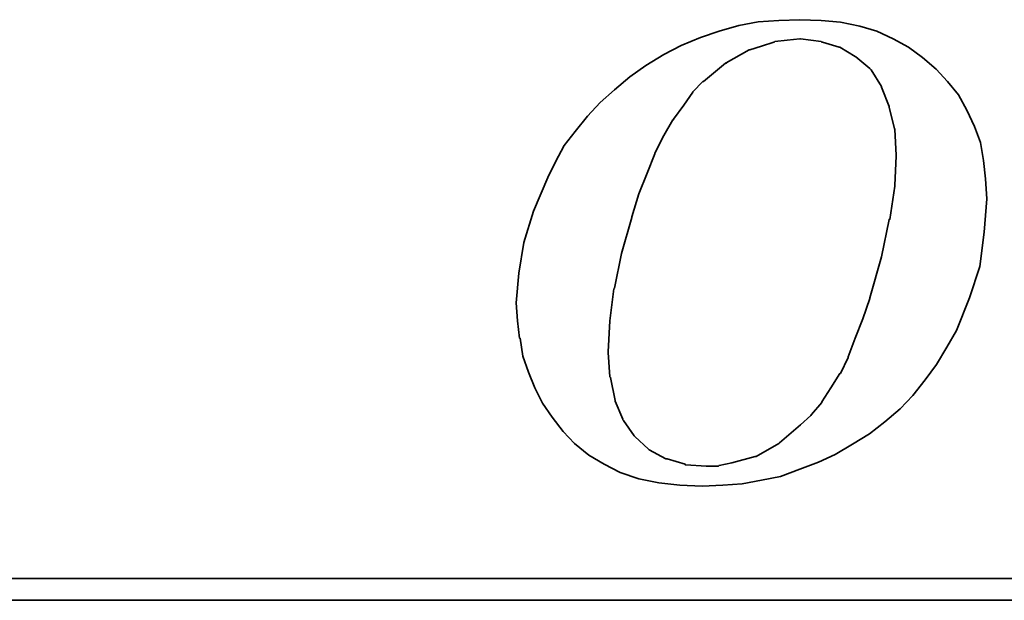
# Model space of a CAD drawing. Extents: x 12 to 241, y 68 to 185.
# Tile 32 of 47: x 199.78 to 203.86, y 124.65 to 127.05. Entities that reach past the tile are written whole.
import ezdxf

# ---------------------------------------------------------------- set-up
doc = ezdxf.new("R2010")
doc.units = 0
doc.header["$MEASUREMENT"] = 0
doc.layers.add('DIM', color=4, linetype='CONTINUOUS')
doc.layers.add('layer 1', color=7, linetype='CONTINUOUS')

# ---------------------------------------------------------------- blocks, each defined once
blk = doc.blocks.new('TBI MOTION logo(完整正式版)')
at = {"layer": 'layer 1', "color": 22, "lineweight": 35}
for points, knots in [([(-11.34375, -6.98375), (-11.34375, -6.98375), (-10.91375, -7.43875), (-10.91375, -7.43875), (-10.91375, -7.43875), (-10.91375, -7.43875), (-10.38625, -7.87125), (-10.38625, -7.87125), (-10.38625, -7.87125), (-10.38625, -7.87125), (-9.81125, -8.20375), (-9.81125, -8.20375), (-9.81125, -8.20375), (-9.81125, -8.20375), (-9.21125, -8.51875), (-9.21125, -8.51875), (-9.21125, -8.51875), (-9.21125, -8.51875), (-8.51625, -8.75875), (-8.51625, -8.75875), (-8.51625, -8.75875), (-8.51625, -8.75875), (-7.77125, -8.90375), (-7.77125, -8.90375), (-7.77125, -8.90375), (-7.77125, -8.90375), (-6.97875, -8.99875), (-6.97875, -8.99875), (-6.97875, -8.99875), (-6.97875, -8.99875), (-6.14125, -9.02375), (-6.14125, -9.02375), (-6.14125, -9.02375), (-6.14125, -9.02375), (-5.37125, -8.99875), (-5.37125, -8.99875), (-5.37125, -8.99875), (-5.37125, -8.99875), (-4.65375, -8.94875), (-4.65375, -8.94875), (-4.65375, -8.94875), (-4.65375, -8.94875), (-3.93375, -8.80625), (-3.93375, -8.80625), (-3.93375, -8.80625), (-3.93375, -8.80625), (-3.21375, -8.66375), (-3.21375, -8.66375), (-3.21375, -8.66375), (-3.21375, -8.66375), (-2.49375, -8.39875), (-2.49375, -8.39875), (-2.49375, -8.39875), (-2.49375, -8.39875), (-1.79875, -8.13375), (-1.79875, -8.13375), (-1.79875, -8.13375), (-1.79875, -8.13375), (-1.17375, -7.84375), (-1.17375, -7.84375), (-1.17375, -7.84375), (-1.17375, -7.84375), (-0.52375, -7.46375), (-0.52375, -7.46375), (-0.52375, -7.46375), (-0.52375, -7.46375), (0.10124, -7.07875), (0.10124, -7.07875), (0.10124, -7.07875), (0.10124, -7.07875), (0.67625, -6.62375), (0.67625, -6.62375), (0.67625, -6.62375), (0.67625, -6.62375), (1.24874, -6.14375), (1.24874, -6.14375), (1.24874, -6.14375), (1.24874, -6.14375), (1.72874, -5.64125), (1.72874, -5.64125), (1.72874, -5.64125), (1.72874, -5.64125), (2.18624, -5.06375), (2.18624, -5.06375), (2.18624, -5.06375), (2.18624, -5.06375), (2.61625, -4.48874), (2.61625, -4.48874), (2.61625, -4.48874), (2.61625, -4.48874), (3.00125, -3.83874), (3.00125, -3.83874), (3.00125, -3.83874), (3.00125, -3.83874), (3.36124, -3.21374), (3.36124, -3.21374), (3.36124, -3.21374), (3.36124, -3.21374), (3.84374, -1.99125), (3.84374, -1.99125), (3.84374, -1.99125), (3.84374, -1.99125), (4.22625, -0.81875), (4.22625, -0.81875), (4.22625, -0.81875), (4.22625, -0.81875), (4.39125, 0.45624), (4.39125, 0.45624), (4.39125, 0.45624), (4.39125, 0.45624), (4.48874, 1.70124), (4.48874, 1.70124), (4.48874, 1.70124), (4.48874, 1.70124), (4.43874, 2.44625), (4.43874, 2.44625), (4.43874, 2.44625), (4.43874, 2.44625), (4.36874, 3.14125), (4.36874, 3.14125), (4.36874, 3.14125), (4.36874, 3.14125), (4.25125, 3.81125), (4.25125, 3.81125), (4.25125, 3.81125), (4.25125, 3.81125), (4.03124, 4.41125), (4.03124, 4.41125), (4.03124, 4.41125), (4.03124, 4.41125), (3.74374, 5.01125), (3.74374, 5.01125), (3.74374, 5.01125), (3.74374, 5.01125), (3.43124, 5.58875), (3.43124, 5.58875), (3.43124, 5.58875), (3.43124, 5.58875), (3.02625, 6.09125), (3.02625, 6.09125), (3.02625, 6.09125), (3.02625, 6.09125), (2.59374, 6.54875), (2.59374, 6.54875), (2.59374, 6.54875), (2.59374, 6.54875), (2.09124, 6.98125), (2.09124, 6.98125), (2.09124, 6.98125), (2.09124, 6.98125), (1.56124, 7.36625), (1.56124, 7.36625), (1.56124, 7.36625), (1.56124, 7.36625), (0.98624, 7.67625), (0.98624, 7.67625), (0.98624, 7.67625), (0.98624, 7.67625), (0.38624, 7.96375), (0.38624, 7.96375), (0.38624, 7.96375), (0.38624, 7.96375), (-0.25875, 8.15625), (-0.25875, 8.15625), (-0.25875, 8.15625), (-0.25875, 8.15625), (-0.98125, 8.30125), (-0.98125, 8.30125), (-0.98125, 8.30125), (-0.98125, 8.30125), (-1.70124, 8.37125), (-1.70124, 8.37125), (-1.70124, 8.37125), (-1.70124, 8.37125), (-2.49375, 8.39624), (-2.49375, 8.39624), (-2.49375, 8.39624), (-2.49375, 8.39624), (-3.28625, 8.37125), (-3.28625, 8.37125), (-3.28625, 8.37125), (-3.28625, 8.37125), (-4.05125, 8.32125), (-4.05125, 8.32125), (-4.05125, 8.32125), (-4.05125, 8.32125), (-4.77375, 8.18125), (-4.77375, 8.18125), (-4.77375, 8.18125), (-4.77375, 8.18125), (-5.51625, 7.96375), (-5.51625, 7.96375), (-5.51625, 7.96375), (-5.51625, 7.96375), (-6.21125, 7.72625), (-6.21125, 7.72625), (-6.21125, 7.72625), (-6.21125, 7.72625), (-6.92875, 7.43625), (-6.92875, 7.43625), (-6.92875, 7.43625), (-6.92875, 7.43625), (-7.57875, 7.10125), (-7.57875, 7.10125), (-7.57875, 7.10125), (-7.57875, 7.10125), (-8.24875, 6.69125), (-8.24875, 6.69125), (-8.24875, 6.69125), (-8.24875, 6.69125), (-8.84875, 6.26125), (-8.84875, 6.26125), (-8.84875, 6.26125), (-8.84875, 6.26125), (-9.42625, 5.78125), (-9.42625, 5.78125), (-9.42625, 5.78125), (-9.42625, 5.78125), (-9.95375, 5.30125), (-9.95375, 5.30125), (-9.95375, 5.30125), (-9.95375, 5.30125), (-10.43375, 4.79624), (-10.43375, 4.79624), (-10.43375, 4.79624), (-10.43375, 4.79624), (-10.88875, 4.22125), (-10.88875, 4.22125), (-10.88875, 4.22125), (-10.88875, 4.22125), (-11.29875, 3.69375), (-11.29875, 3.69375), (-11.29875, 3.69375), (-11.29875, 3.69375), (-11.63375, 3.09125), (-11.63375, 3.09125), (-11.63375, 3.09125), (-11.63375, 3.09125), (-11.91875, 2.49625), (-11.91875, 2.49625), (-11.91875, 2.49625), (-11.91875, 2.49625), (-12.44875, 1.24625), (-12.44875, 1.24625), (-12.44875, 1.24625), (-12.44875, 1.24625), (-12.80875, 0.06874), (-12.80875, 0.06874), (-12.80875, 0.06874), (-12.80875, 0.06874), (-12.99875, -1.07875), (-12.99875, -1.07875), (-12.99875, -1.07875), (-12.99875, -1.07875), (-13.09375, -2.18375), (-13.09375, -2.18375), (-13.09375, -2.18375), (-13.09375, -2.18375), (-13.04875, -2.85375), (-13.04875, -2.85375), (-13.04875, -2.85375), (-13.04875, -2.85375), (-12.97375, -3.50375), (-12.97375, -3.50375), (-12.97375, -3.50375), (-12.97375, -3.50375), (-12.95375, -3.50375), (-12.95375, -3.50375), (-12.95375, -3.50375), (-12.95375, -3.50375), (-12.85375, -4.17375), (-12.85375, -4.17375), (-12.85375, -4.17375), (-12.85375, -4.17375), (-12.63875, -4.77624), (-12.63875, -4.77624), (-12.63875, -4.77624), (-12.63875, -4.77624), (-12.39875, -5.35125), (-12.39875, -5.35125), (-12.39875, -5.35125), (-12.39875, -5.35125), (-12.11375, -5.92875), (-12.11375, -5.92875), (-12.11375, -5.92875), (-12.11375, -5.92875), (-11.75375, -6.45375), (-11.75375, -6.45375), (-11.75375, -6.45375), (-11.75375, -6.45375), (-11.34375, -6.98375), (-11.34375, -6.98375)], [0, 0, 0, 0, 0.01369863, 0.01369863, 0.01369863, 0.01369863, 0.02739726, 0.02739726, 0.02739726, 0.02739726, 0.04109589, 0.04109589, 0.04109589, 0.04109589, 0.05479452, 0.05479452, 0.05479452, 0.05479452, 0.06849315, 0.06849315, 0.06849315, 0.06849315, 0.08219178, 0.08219178, 0.08219178, 0.08219178, 0.09589041, 0.09589041, 0.09589041, 0.09589041, 0.10958904, 0.10958904, 0.10958904, 0.10958904, 0.12328767, 0.12328767, 0.12328767, 0.12328767, 0.1369863, 0.1369863, 0.1369863, 0.1369863, 0.15068493, 0.15068493, 0.15068493, 0.15068493, 0.16438356, 0.16438356, 0.16438356, 0.16438356, 0.17808219, 0.17808219, 0.17808219, 0.17808219, 0.19178082, 0.19178082, 0.19178082, 0.19178082, 0.20547945, 0.20547945, 0.20547945, 0.20547945, 0.21917808, 0.21917808, 0.21917808, 0.21917808, 0.23287671, 0.23287671, 0.23287671, 0.23287671, 0.24657534, 0.24657534, 0.24657534, 0.24657534, 0.26027397, 0.26027397, 0.26027397, 0.26027397, 0.2739726, 0.2739726, 0.2739726, 0.2739726, 0.28767123, 0.28767123, 0.28767123, 0.28767123, 0.30136986, 0.30136986, 0.30136986, 0.30136986, 0.31506849, 0.31506849, 0.31506849, 0.31506849, 0.32876712, 0.32876712, 0.32876712, 0.32876712, 0.34246575, 0.34246575, 0.34246575, 0.34246575, 0.35616438, 0.35616438, 0.35616438, 0.35616438, 0.36986301, 0.36986301, 0.36986301, 0.36986301, 0.38356164, 0.38356164, 0.38356164, 0.38356164, 0.39726027, 0.39726027, 0.39726027, 0.39726027, 0.4109589, 0.4109589, 0.4109589, 0.4109589, 0.42465753, 0.42465753, 0.42465753, 0.42465753, 0.43835616, 0.43835616, 0.43835616, 0.43835616, 0.45205479, 0.45205479, 0.45205479, 0.45205479, 0.46575342, 0.46575342, 0.46575342, 0.46575342, 0.47945205, 0.47945205, 0.47945205, 0.47945205, 0.49315068, 0.49315068, 0.49315068, 0.49315068, 0.50684932, 0.50684932, 0.50684932, 0.50684932, 0.52054795, 0.52054795, 0.52054795, 0.52054795, 0.53424658, 0.53424658, 0.53424658, 0.53424658, 0.54794521, 0.54794521, 0.54794521, 0.54794521, 0.56164384, 0.56164384, 0.56164384, 0.56164384, 0.57534247, 0.57534247, 0.57534247, 0.57534247, 0.5890411, 0.5890411, 0.5890411, 0.5890411, 0.60273973, 0.60273973, 0.60273973, 0.60273973, 0.61643836, 0.61643836, 0.61643836, 0.61643836, 0.63013699, 0.63013699, 0.63013699, 0.63013699, 0.64383562, 0.64383562, 0.64383562, 0.64383562, 0.65753425, 0.65753425, 0.65753425, 0.65753425, 0.67123288, 0.67123288, 0.67123288, 0.67123288, 0.68493151, 0.68493151, 0.68493151, 0.68493151, 0.69863014, 0.69863014, 0.69863014, 0.69863014, 0.71232877, 0.71232877, 0.71232877, 0.71232877, 0.7260274, 0.7260274, 0.7260274, 0.7260274, 0.73972603, 0.73972603, 0.73972603, 0.73972603, 0.75342466, 0.75342466, 0.75342466, 0.75342466, 0.76712329, 0.76712329, 0.76712329, 0.76712329, 0.78082192, 0.78082192, 0.78082192, 0.78082192, 0.79452055, 0.79452055, 0.79452055, 0.79452055, 0.80821918, 0.80821918, 0.80821918, 0.80821918, 0.82191781, 0.82191781, 0.82191781, 0.82191781, 0.83561644, 0.83561644, 0.83561644, 0.83561644, 0.84931507, 0.84931507, 0.84931507, 0.84931507, 0.8630137, 0.8630137, 0.8630137, 0.8630137, 0.87671233, 0.87671233, 0.87671233, 0.87671233, 0.89041096, 0.89041096, 0.89041096, 0.89041096, 0.90410959, 0.90410959, 0.90410959, 0.90410959, 0.91780822, 0.91780822, 0.91780822, 0.91780822, 0.93150685, 0.93150685, 0.93150685, 0.93150685, 0.94520548, 0.94520548, 0.94520548, 0.94520548, 0.95890411, 0.95890411, 0.95890411, 0.95890411, 0.97260274, 0.97260274, 0.97260274, 0.97260274, 0.98630137, 0.98630137, 0.98630137, 0.98630137, 1, 1, 1, 1]), ([(-8.77875, 1.03124), (-8.77875, 1.03124), (-8.51625, 1.89625), (-8.51625, 1.89625), (-8.51625, 1.89625), (-8.51625, 1.89625), (-8.20375, 2.66375), (-8.20375, 2.66375), (-8.20375, 2.66375), (-8.20375, 2.66375), (-7.91625, 3.38125), (-7.91625, 3.38125), (-7.91625, 3.38125), (-7.91625, 3.38125), (-7.91625, 3.40624), (-7.91625, 3.40624), (-7.91625, 3.40624), (-7.91625, 3.40624), (-7.57875, 4.07624), (-7.57875, 4.07624), (-7.57875, 4.07624), (-7.57875, 4.07624), (-7.24375, 4.65125), (-7.24375, 4.65125), (-7.24375, 4.65125), (-7.24375, 4.65125), (-7.21875, 4.65125), (-7.21875, 4.65125), (-7.21875, 4.65125), (-7.21875, 4.65125), (-7.21875, 4.67624), (-7.21875, 4.67624), (-7.21875, 4.67624), (-7.21875, 4.67624), (-6.83625, 5.20375), (-6.83625, 5.20375), (-6.83625, 5.20375), (-6.83625, 5.20375), (-6.49875, 5.68625), (-6.49875, 5.68625), (-6.49875, 5.68625), (-6.49875, 5.68625), (-6.49875, 5.70625), (-6.49875, 5.70625), (-6.49875, 5.70625), (-6.49875, 5.70625), (-6.11625, 6.09125), (-6.11625, 6.09125), (-6.11625, 6.09125), (-6.11625, 6.09125), (-6.09125, 6.09125), (-6.09125, 6.09125), (-6.09125, 6.09125), (-6.09125, 6.09125), (-5.27375, 6.76625), (-5.27375, 6.76625), (-5.27375, 6.76625), (-5.27375, 6.76625), (-5.24875, 6.76625), (-5.24875, 6.76625), (-5.24875, 6.76625), (-5.24875, 6.76625), (-5.24875, 6.78625), (-5.24875, 6.78625), (-5.24875, 6.78625), (-5.24875, 6.78625), (-4.38875, 7.26624), (-4.38875, 7.26624), (-4.38875, 7.26624), (-4.38875, 7.26624), (-4.36125, 7.26624), (-4.36125, 7.26624), (-4.36125, 7.26624), (-4.36125, 7.26624), (-3.93375, 7.41125), (-3.93375, 7.41125), (-3.93375, 7.41125), (-3.93375, 7.41125), (-3.47375, 7.55625), (-3.47375, 7.55625), (-3.47375, 7.55625), (-3.47375, 7.55625), (-3.45375, 7.55625), (-3.45375, 7.55625), (-3.45375, 7.55625), (-3.45375, 7.55625), (-3.42875, 7.58124), (-3.42875, 7.58124), (-3.42875, 7.58124), (-3.42875, 7.58124), (-2.97375, 7.62625), (-2.97375, 7.62625), (-2.97375, 7.62625), (-2.97375, 7.62625), (-2.49375, 7.67625), (-2.49375, 7.67625), (-2.49375, 7.67625), (-2.49375, 7.67625), (-2.46875, 7.67625), (-2.46875, 7.67625), (-2.46875, 7.67625), (-2.46875, 7.67625), (-1.70124, 7.58124), (-1.70124, 7.58124), (-1.70124, 7.58124), (-1.70124, 7.58124), (-1.67875, 7.55625), (-1.67875, 7.55625), (-1.67875, 7.55625), (-1.67875, 7.55625), (-1.65375, 7.55625), (-1.65375, 7.55625), (-1.65375, 7.55625), (-1.65375, 7.55625), (-1.03125, 7.36625), (-1.03125, 7.36625), (-1.03125, 7.36625), (-1.03125, 7.36625), (-1.00625, 7.36625), (-1.00625, 7.36625), (-1.00625, 7.36625), (-1.00625, 7.36625), (-0.43124, 7.02624), (-0.43124, 7.02624), (-0.43124, 7.02624), (-0.43124, 7.02624), (-0.40625, 7.00624), (-0.40625, 7.00624), (-0.40625, 7.00624), (-0.40625, 7.00624), (0.12124, 6.57124), (0.12124, 6.57124), (0.12124, 6.57124), (0.12124, 6.57124), (0.14624, 6.54875), (0.14624, 6.54875), (0.14624, 6.54875), (0.14624, 6.54875), (0.17124, 6.52375), (0.17124, 6.52375), (0.17124, 6.52375), (0.17124, 6.52375), (0.55625, 5.89875), (0.55625, 5.89875), (0.55625, 5.89875), (0.55625, 5.89875), (0.55625, 5.87625), (0.55625, 5.87625), (0.55625, 5.87625), (0.55625, 5.87625), (0.84124, 5.15625), (0.84124, 5.15625), (0.84124, 5.15625), (0.84124, 5.15625), (0.84124, 5.13125), (0.84124, 5.13125), (0.84124, 5.13125), (0.84124, 5.13125), (1.03624, 4.31875), (1.03624, 4.31875), (1.03624, 4.31875), (1.03624, 4.31875), (1.05624, 4.31875), (1.05624, 4.31875), (1.05624, 4.31875), (1.05624, 4.31875), (1.05624, 4.29125), (1.05624, 4.29125), (1.05624, 4.29125), (1.05624, 4.29125), (1.10625, 3.33125), (1.10625, 3.33125), (1.10625, 3.33125), (1.10625, 3.33125), (1.10625, 3.30875), (1.10625, 3.30875), (1.10625, 3.30875), (1.10625, 3.30875), (1.05624, 2.20624), (1.05624, 2.20624), (1.05624, 2.20624), (1.05624, 2.20624), (1.05624, 2.18124), (1.05624, 2.18124), (1.05624, 2.18124), (1.05624, 2.18124), (0.86624, 0.93624), (0.86624, 0.93624), (0.86624, 0.93624), (0.86624, 0.93624), (0.84124, 0.93624), (0.84124, 0.93624), (0.84124, 0.93624), (0.84124, 0.93624), (0.55625, -0.45874), (0.55625, -0.45874), (0.55625, -0.45874), (0.55625, -0.45874), (0.12124, -1.99125), (0.12124, -1.99125), (0.12124, -1.99125), (0.12124, -1.99125), (0.12124, -2.01874), (0.12124, -2.01874), (0.12124, -2.01874), (0.12124, -2.01874), (-0.13874, -2.78375), (-0.13874, -2.78375), (-0.13874, -2.78375), (-0.13874, -2.78375), (-0.43124, -3.50375), (-0.43124, -3.50375), (-0.43124, -3.50375), (-0.43124, -3.50375), (-0.69375, -4.19875), (-0.69375, -4.19875), (-0.69375, -4.19875), (-0.69375, -4.19875), (-0.69375, -4.22375), (-0.69375, -4.22375), (-0.69375, -4.22375), (-0.69375, -4.22375), (-0.98125, -4.82374), (-0.98125, -4.82374), (-0.98125, -4.82374), (-0.98125, -4.82374), (-1.00625, -4.82374), (-1.00625, -4.82374), (-1.00625, -4.82374), (-1.00625, -4.82374), (-1.33875, -5.35125), (-1.33875, -5.35125), (-1.33875, -5.35125), (-1.33875, -5.35125), (-1.67875, -5.87875), (-1.67875, -5.87875), (-1.67875, -5.87875), (-1.67875, -5.87875), (-1.67875, -5.90375), (-1.67875, -5.90375), (-1.67875, -5.90375), (-1.67875, -5.90375), (-2.05875, -6.35875), (-2.05875, -6.35875), (-2.05875, -6.35875), (-2.05875, -6.35875), (-2.08375, -6.38375), (-2.08375, -6.38375), (-2.08375, -6.38375), (-2.08375, -6.38375), (-2.46875, -6.74375), (-2.46875, -6.74375), (-2.46875, -6.74375), (-2.46875, -6.74375), (-3.25875, -7.41625), (-3.25875, -7.41625), (-3.25875, -7.41625), (-3.25875, -7.41625), (-3.28625, -7.43875), (-3.28625, -7.43875), (-3.28625, -7.43875), (-3.28625, -7.43875), (-4.12375, -7.91875), (-4.12375, -7.91875), (-4.12375, -7.91875), (-4.12375, -7.91875), (-4.14875, -7.91875), (-4.14875, -7.91875), (-4.14875, -7.91875), (-4.14875, -7.91875), (-4.17125, -7.91875), (-4.17125, -7.91875), (-4.17125, -7.91875), (-4.17125, -7.91875), (-5.03375, -8.15875), (-5.03375, -8.15875), (-5.03375, -8.15875), (-5.03375, -8.15875), (-5.51625, -8.25625), (-5.51625, -8.25625), (-5.51625, -8.25625), (-5.51625, -8.25625), (-5.54125, -8.27875), (-5.54125, -8.27875), (-5.54125, -8.27875), (-5.54125, -8.27875), (-5.56375, -8.27875), (-5.56375, -8.27875), (-5.56375, -8.27875), (-5.56375, -8.27875), (-5.99625, -8.27875), (-5.99625, -8.27875), (-5.99625, -8.27875), (-5.99625, -8.27875), (-6.76375, -8.23125), (-6.76375, -8.23125), (-6.76375, -8.23125), (-6.76375, -8.23125), (-6.78875, -8.23125), (-6.78875, -8.23125), (-6.78875, -8.23125), (-6.78875, -8.23125), (-6.78875, -8.20375), (-6.78875, -8.20375), (-6.78875, -8.20375), (-6.78875, -8.20375), (-7.45875, -8.01375), (-7.45875, -8.01375), (-7.45875, -8.01375), (-7.45875, -8.01375), (-7.48375, -8.01375), (-7.48375, -8.01375), (-7.48375, -8.01375), (-7.48375, -8.01375), (-7.50875, -8.01375), (-7.50875, -8.01375), (-7.50875, -8.01375), (-7.50875, -8.01375), (-8.13125, -7.67875), (-8.13125, -7.67875), (-8.13125, -7.67875), (-8.13125, -7.67875), (-8.15625, -7.65375), (-8.15625, -7.65375), (-8.15625, -7.65375), (-8.15625, -7.65375), (-8.65875, -7.17375), (-8.65875, -7.17375), (-8.65875, -7.17375), (-8.65875, -7.17375), (-8.68375, -7.14875), (-8.68375, -7.14875), (-8.68375, -7.14875), (-8.68375, -7.14875), (-9.08875, -6.57375), (-9.08875, -6.57375), (-9.08875, -6.57375), (-9.08875, -6.57375), (-9.11375, -6.54875), (-9.11375, -6.54875), (-9.11375, -6.54875), (-9.11375, -6.54875), (-9.11375, -6.52875), (-9.11375, -6.52875), (-9.11375, -6.52875), (-9.11375, -6.52875), (-9.40375, -5.85375), (-9.40375, -5.85375), (-9.40375, -5.85375), (-9.40375, -5.85375), (-9.40375, -5.82875), (-9.40375, -5.82875), (-9.40375, -5.82875), (-9.40375, -5.82875), (-9.56875, -4.96875), (-9.56875, -4.96875), (-9.56875, -4.96875), (-9.56875, -4.96875), (-9.59375, -4.94375), (-9.59375, -4.94375), (-9.59375, -4.94375), (-9.59375, -4.94375), (-9.66375, -4.03375), (-9.66375, -4.03375), (-9.66375, -4.03375), (-9.66375, -4.03375), (-9.66375, -4.00875), (-9.66375, -4.00875), (-9.66375, -4.00875), (-9.66375, -4.00875), (-9.59375, -2.85375), (-9.59375, -2.85375), (-9.59375, -2.85375), (-9.59375, -2.85375), (-9.45125, -1.65875), (-9.45125, -1.65875), (-9.45125, -1.65875), (-9.45125, -1.65875), (-9.42625, -1.63375), (-9.42625, -1.63375), (-9.42625, -1.63375), (-9.42625, -1.63375), (-9.16125, -0.33875), (-9.16125, -0.33875), (-9.16125, -0.33875), (-9.16125, -0.33875), (-8.77875, 1.00624), (-8.77875, 1.00624), (-8.77875, 1.00624), (-8.77875, 1.00624), (-8.77875, 1.03124), (-8.77875, 1.03124)], [0, 0, 0, 0, 0.01020408, 0.01020408, 0.01020408, 0.01020408, 0.02040816, 0.02040816, 0.02040816, 0.02040816, 0.03061224, 0.03061224, 0.03061224, 0.03061224, 0.04081633, 0.04081633, 0.04081633, 0.04081633, 0.05102041, 0.05102041, 0.05102041, 0.05102041, 0.06122449, 0.06122449, 0.06122449, 0.06122449, 0.07142857, 0.07142857, 0.07142857, 0.07142857, 0.08163265, 0.08163265, 0.08163265, 0.08163265, 0.09183673, 0.09183673, 0.09183673, 0.09183673, 0.10204082, 0.10204082, 0.10204082, 0.10204082, 0.1122449, 0.1122449, 0.1122449, 0.1122449, 0.12244898, 0.12244898, 0.12244898, 0.12244898, 0.13265306, 0.13265306, 0.13265306, 0.13265306, 0.14285714, 0.14285714, 0.14285714, 0.14285714, 0.15306122, 0.15306122, 0.15306122, 0.15306122, 0.16326531, 0.16326531, 0.16326531, 0.16326531, 0.17346939, 0.17346939, 0.17346939, 0.17346939, 0.18367347, 0.18367347, 0.18367347, 0.18367347, 0.19387755, 0.19387755, 0.19387755, 0.19387755, 0.20408163, 0.20408163, 0.20408163, 0.20408163, 0.21428571, 0.21428571, 0.21428571, 0.21428571, 0.2244898, 0.2244898, 0.2244898, 0.2244898, 0.23469388, 0.23469388, 0.23469388, 0.23469388, 0.24489796, 0.24489796, 0.24489796, 0.24489796, 0.25510204, 0.25510204, 0.25510204, 0.25510204, 0.26530612, 0.26530612, 0.26530612, 0.26530612, 0.2755102, 0.2755102, 0.2755102, 0.2755102, 0.28571429, 0.28571429, 0.28571429, 0.28571429, 0.29591837, 0.29591837, 0.29591837, 0.29591837, 0.30612245, 0.30612245, 0.30612245, 0.30612245, 0.31632653, 0.31632653, 0.31632653, 0.31632653, 0.32653061, 0.32653061, 0.32653061, 0.32653061, 0.33673469, 0.33673469, 0.33673469, 0.33673469, 0.34693878, 0.34693878, 0.34693878, 0.34693878, 0.35714286, 0.35714286, 0.35714286, 0.35714286, 0.36734694, 0.36734694, 0.36734694, 0.36734694, 0.37755102, 0.37755102, 0.37755102, 0.37755102, 0.3877551, 0.3877551, 0.3877551, 0.3877551, 0.39795918, 0.39795918, 0.39795918, 0.39795918, 0.40816327, 0.40816327, 0.40816327, 0.40816327, 0.41836735, 0.41836735, 0.41836735, 0.41836735, 0.42857143, 0.42857143, 0.42857143, 0.42857143, 0.43877551, 0.43877551, 0.43877551, 0.43877551, 0.44897959, 0.44897959, 0.44897959, 0.44897959, 0.45918367, 0.45918367, 0.45918367, 0.45918367, 0.46938776, 0.46938776, 0.46938776, 0.46938776, 0.47959184, 0.47959184, 0.47959184, 0.47959184, 0.48979592, 0.48979592, 0.48979592, 0.48979592, 0.5, 0.5, 0.5, 0.5, 0.51020408, 0.51020408, 0.51020408, 0.51020408, 0.52040816, 0.52040816, 0.52040816, 0.52040816, 0.53061224, 0.53061224, 0.53061224, 0.53061224, 0.54081633, 0.54081633, 0.54081633, 0.54081633, 0.55102041, 0.55102041, 0.55102041, 0.55102041, 0.56122449, 0.56122449, 0.56122449, 0.56122449, 0.57142857, 0.57142857, 0.57142857, 0.57142857, 0.58163265, 0.58163265, 0.58163265, 0.58163265, 0.59183673, 0.59183673, 0.59183673, 0.59183673, 0.60204082, 0.60204082, 0.60204082, 0.60204082, 0.6122449, 0.6122449, 0.6122449, 0.6122449, 0.62244898, 0.62244898, 0.62244898, 0.62244898, 0.63265306, 0.63265306, 0.63265306, 0.63265306, 0.64285714, 0.64285714, 0.64285714, 0.64285714, 0.65306122, 0.65306122, 0.65306122, 0.65306122, 0.66326531, 0.66326531, 0.66326531, 0.66326531, 0.67346939, 0.67346939, 0.67346939, 0.67346939, 0.68367347, 0.68367347, 0.68367347, 0.68367347, 0.69387755, 0.69387755, 0.69387755, 0.69387755, 0.70408163, 0.70408163, 0.70408163, 0.70408163, 0.71428571, 0.71428571, 0.71428571, 0.71428571, 0.7244898, 0.7244898, 0.7244898, 0.7244898, 0.73469388, 0.73469388, 0.73469388, 0.73469388, 0.74489796, 0.74489796, 0.74489796, 0.74489796, 0.75510204, 0.75510204, 0.75510204, 0.75510204, 0.76530612, 0.76530612, 0.76530612, 0.76530612, 0.7755102, 0.7755102, 0.7755102, 0.7755102, 0.78571429, 0.78571429, 0.78571429, 0.78571429, 0.79591837, 0.79591837, 0.79591837, 0.79591837, 0.80612245, 0.80612245, 0.80612245, 0.80612245, 0.81632653, 0.81632653, 0.81632653, 0.81632653, 0.82653061, 0.82653061, 0.82653061, 0.82653061, 0.83673469, 0.83673469, 0.83673469, 0.83673469, 0.84693878, 0.84693878, 0.84693878, 0.84693878, 0.85714286, 0.85714286, 0.85714286, 0.85714286, 0.86734694, 0.86734694, 0.86734694, 0.86734694, 0.87755102, 0.87755102, 0.87755102, 0.87755102, 0.8877551, 0.8877551, 0.8877551, 0.8877551, 0.89795918, 0.89795918, 0.89795918, 0.89795918, 0.90816327, 0.90816327, 0.90816327, 0.90816327, 0.91836735, 0.91836735, 0.91836735, 0.91836735, 0.92857143, 0.92857143, 0.92857143, 0.92857143, 0.93877551, 0.93877551, 0.93877551, 0.93877551, 0.94897959, 0.94897959, 0.94897959, 0.94897959, 0.95918367, 0.95918367, 0.95918367, 0.95918367, 0.96938776, 0.96938776, 0.96938776, 0.96938776, 0.97959184, 0.97959184, 0.97959184, 0.97959184, 0.98979592, 0.98979592, 0.98979592, 0.98979592, 1, 1, 1, 1]), ([(75.90875, -9.47875), (75.90875, -9.47875), (75.90875, -12.28625), (75.90875, -12.28625), (75.90875, -12.28625), (75.90875, -12.28625), (75.90875, -12.47875), (75.90875, -12.47875), (75.90875, -12.47875), (75.90875, -12.47875), (75.71625, -12.47875), (75.71625, -12.47875), (75.71625, -12.47875), (75.71625, -12.47875), (-88.32875, -12.47875), (-88.32875, -12.47875), (-88.32875, -12.47875), (-88.32875, -12.47875), (-88.32875, -13.29375), (-88.32875, -13.29375), (-88.32875, -13.29375), (-88.32875, -13.29375), (82.89125, -13.29375), (82.89125, -13.29375), (82.89125, -13.29375), (82.89125, -13.29375), (75.90875, -9.47875), (75.90875, -9.47875)], [0, 0, 0, 0, 0.14285714, 0.14285714, 0.14285714, 0.14285714, 0.28571429, 0.28571429, 0.28571429, 0.28571429, 0.42857143, 0.42857143, 0.42857143, 0.42857143, 0.57142857, 0.57142857, 0.57142857, 0.57142857, 0.71428571, 0.71428571, 0.71428571, 0.71428571, 0.85714286, 0.85714286, 0.85714286, 0.85714286, 1, 1, 1, 1])]:
    blk.add_open_spline(points, degree=3, knots=knots, dxfattribs=at)

msp = doc.modelspace()

# ---------------------------------------------------------------- block references
at = {"layer": 'DIM', "color": 7, "xscale": 0.1106772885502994, "yscale": 0.1106772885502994, "zscale": 0.1106772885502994}
msp.add_blockref('TBI MOTION logo(完整正式版)', (203.2862, 126.1201), dxfattribs=at)

doc.saveas('drawing.dxf')
